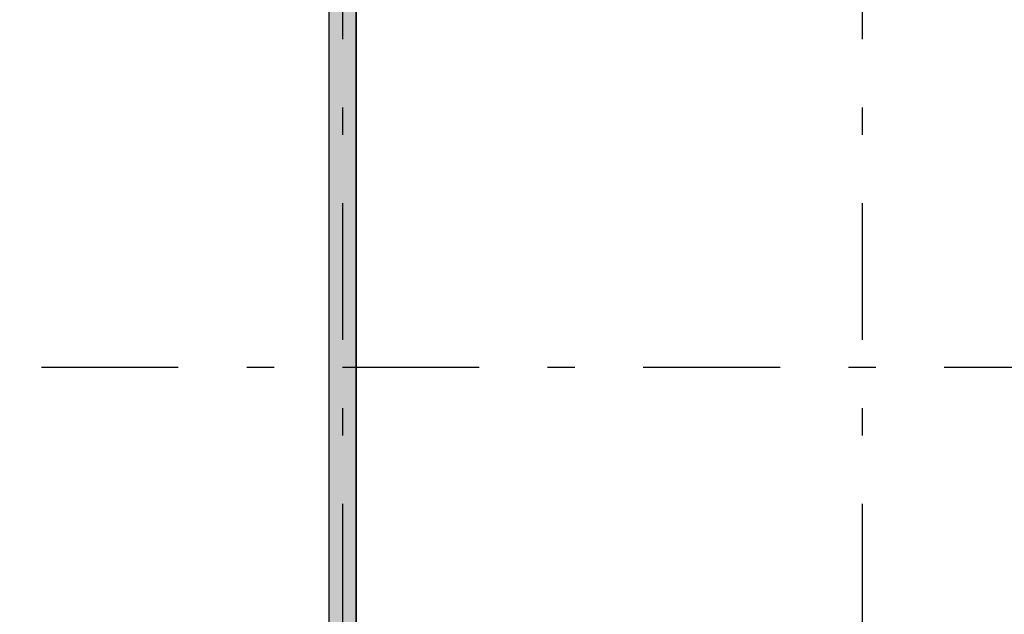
# Model space of a CAD drawing. Extents: x 2 to 87, y -108 to 11.
# Tile 189 of 256: x 12.95 to 16.55, y -25.31 to -23.14. Entities that reach past the tile are written whole.
import ezdxf

# ---------------------------------------------------------------- set-up
doc = ezdxf.new("R2010")
doc.units = 0
doc.header["$MEASUREMENT"] = 0
doc.linetypes.add('DASHDOT', pattern=[1, 0.5, -0.25, 0, -0.25])
for name, color, linetype in [('25', 7, 'CONTINUOUS'), ('5', 7, 'CONTINUOUS'), ('6', 7, 'CONTINUOUS')]:
    doc.layers.add(name, color=color, linetype=linetype)

msp = doc.modelspace()

# ---------------------------------------------------------------- linework, layer by layer
at = {"layer": '25', "color": 62, "linetype": 'Continuous'}
for p, q in [((14.0776, -22.1075), (14.0776, -26.6575)), ((14.1776, -22.1075), (14.1776, -26.6575))]:
    msp.add_line(p, q, dxfattribs=at)
for points in [[(14.0776, -22.1075), (14.0776, -26.6575), (14.1776, -26.6575)], [(14.0776, -22.1075), (14.1776, -22.1075), (14.1776, -26.6575)]]:
    msp.add_solid(points, dxfattribs=at)
at = {"layer": '5', "color": 7, "linetype": 'DASHDOT'}
for p, q in [((14.1276, -7.3075), (14.1276, -96.5075)), ((16.0276, -7.3075), (16.0276, -96.5075)), ((7.5276, -24.4075), (52.6276, -24.4075))]:
    msp.add_line(p, q, dxfattribs=at)
at = {"layer": '6', "color": 62, "linetype": 'Continuous'}
for p, q in [((14.0776, -22.1075), (14.0776, -26.5569)), ((14.1776, -26.3713), (14.1776, -22.1075))]:
    msp.add_line(p, q, dxfattribs=at)

doc.saveas('drawing.dxf')
